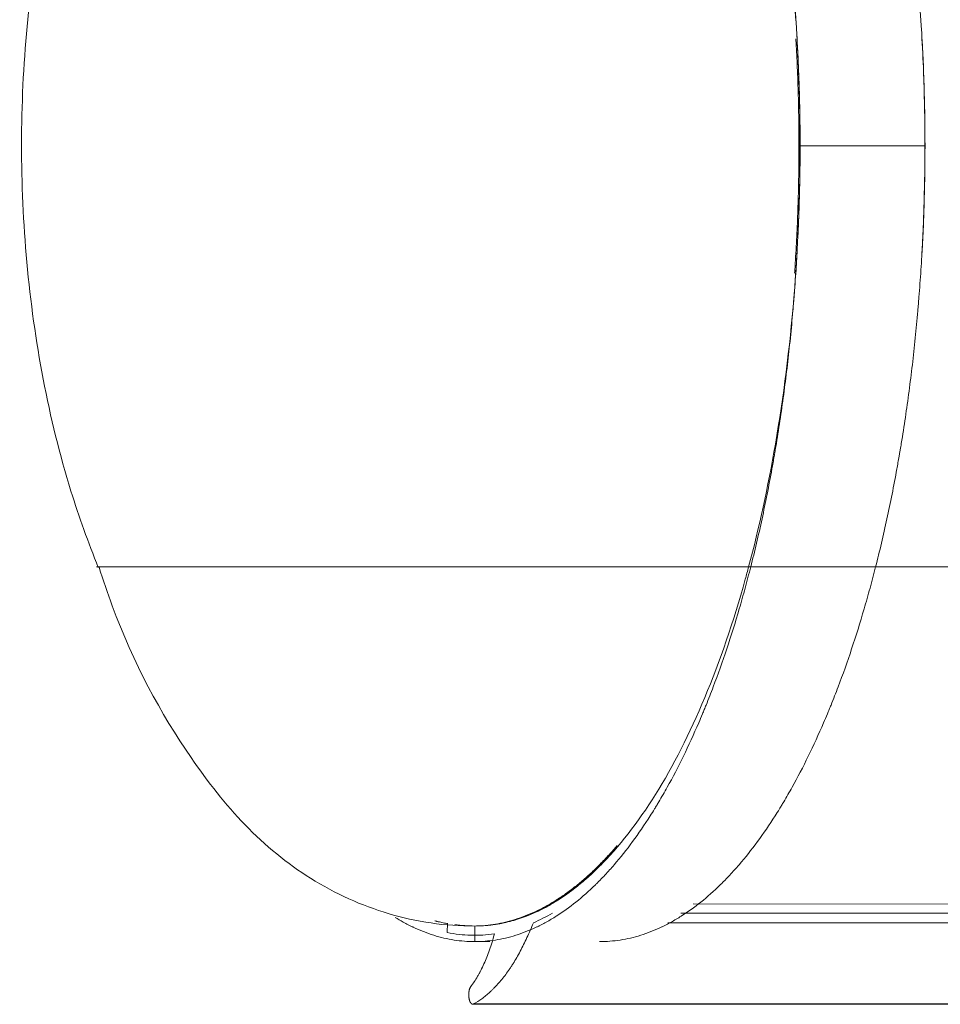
# Model space of a CAD drawing. Header units: millimetres. Extents: x -620 to 6530, y -1325 to 1325.
# Tile 1 of 180: x -560 to -265, y -1325 to -1010. Entities that reach past the tile are written whole.
import ezdxf

# ---------------------------------------------------------------- set-up
doc = ezdxf.new("R2010")
doc.units = ezdxf.units.MM
doc.layers.add('Plan', color=7, linetype='Continuous', true_color=0xffffff)

msp = doc.modelspace()

# ---------------------------------------------------------------- linework, layer by layer
at = {"layer": 'Plan', "color": 155, "linetype": 'Continuous', "lineweight": 13}
for p, q in [((-285.51, -1185), (-325.51, -1185)), ((-414.29, -1325.03), (133.84, -1325.08))]:
    msp.add_line(p, q, dxfattribs=at)
at = {"layer": 'Plan', "color": 155, "linetype": 'Continuous', "lineweight": 18}
for p, q in [((-343.95, -1293.01), (133.23, -1293.05)), ((-347.87, -1295.93), (133.22, -1295.97)), ((-422.57, -1299.16), (-422.68, -1302.14)), ((-352.04, -1299.02), (133.37, -1299.07)), ((-414.56, -1325.1), (133.85, -1325.15))]:
    msp.add_line(p, q, dxfattribs=at)
for points, degree, knots in [([(-413.89, -795.06), (-410.47, -795.06), (-407.07, -795.46), (-400.29, -797.1), (-396.92, -798.32), (-393.15, -800.16), (-392.73, -800.37), (-391.9, -800.8), (-390.65, -801.47), (-389.4, -802.19), (-386.92, -803.71), (-385.28, -804.82), (-380.4, -808.45), (-377.19, -811.26), (-373.83, -814.67), (-373.64, -814.87), (-373.24, -815.28), (-372.65, -815.89), (-371.28, -817.35), (-370.12, -818.65), (-367.81, -821.33), (-366.29, -823.2), (-361.79, -829.09), (-358.87, -833.38), (-355.85, -838.32), (-355.67, -838.61), (-355.31, -839.2), (-354.79, -840.08), (-353.56, -842.17), (-352.52, -844), (-350.47, -847.73), (-349.13, -850.29), (-345.18, -858.22), (-342.66, -863.83), (-340.09, -870.11), (-339.94, -870.49), (-339.64, -871.23), (-339.19, -872.35), (-338.15, -874.98), (-337.28, -877.27), (-335.57, -881.91), (-334.45, -885.06), (-331.22, -894.73), (-329.19, -901.43), (-327.05, -909.26), (-326.81, -910.13), (-326.35, -911.88), (-325.66, -914.52), (-324.99, -917.18), (-323.67, -922.55), (-322.83, -926.18), (-320.43, -937.2), (-318.97, -944.74), (-317.5, -953.44), (-317.34, -954.41), (-317.02, -956.35), (-316.55, -959.27), (-316.11, -962.2), (-315.24, -968.09), (-314.71, -972.05), (-313.23, -984.01), (-312.4, -992.1), (-311.65, -1001.33), (-311.57, -1002.36), (-311.41, -1004.42), (-311.19, -1007.5), (-310.98, -1010.59), (-310.61, -1016.78), (-310.4, -1020.92), (-309.9, -1033.35), (-309.73, -1041.69), (-309.73, -1050.06)], 3, [0, 0, 0, 0, 0.0625, 0.0625, 0.125, 0.125, 0.132813, 0.132813, 0.140625, 0.15625, 0.15625, 0.1875, 0.1875, 0.25, 0.25, 0.253906, 0.253906, 0.257813, 0.265625, 0.28125, 0.28125, 0.3125, 0.3125, 0.375, 0.375, 0.378906, 0.378906, 0.382813, 0.390625, 0.40625, 0.40625, 0.4375, 0.4375, 0.5, 0.5, 0.503906, 0.503906, 0.507813, 0.515625, 0.53125, 0.53125, 0.5625, 0.5625, 0.625, 0.625, 0.632813, 0.632813, 0.640625, 0.65625, 0.65625, 0.6875, 0.6875, 0.75, 0.75, 0.757813, 0.757813, 0.765625, 0.78125, 0.78125, 0.8125, 0.8125, 0.875, 0.875, 0.882813, 0.882813, 0.890625, 0.90625, 0.90625, 0.9375, 0.9375, 1, 1, 1, 1]), ([(-269.73, -1050.06), (-269.73, -1041.69), (-269.9, -1033.35), (-270.4, -1020.92), (-270.71, -1014.71), (-271.19, -1007.5), (-271.41, -1004.42), (-271.57, -1002.36), (-271.65, -1001.33), (-272.4, -992.1), (-273.23, -984.01), (-274.71, -972.05), (-275.51, -966.11), (-276.55, -959.27), (-277.02, -956.35), (-277.34, -954.41), (-277.5, -953.44), (-278.97, -944.74), (-280.43, -937.2), (-282.83, -926.18), (-284.09, -920.74), (-285.66, -914.52), (-286.35, -911.88), (-286.81, -910.13), (-287.05, -909.26), (-289.19, -901.43), (-291.22, -894.73), (-294.45, -885.06), (-296.12, -880.33), (-298.15, -874.98), (-299.19, -872.35), (-299.64, -871.23), (-299.94, -870.49), (-300.09, -870.11), (-302.66, -863.83), (-305.18, -858.22), (-309.13, -850.29), (-311.14, -846.45), (-313.56, -842.17), (-314.79, -840.08), (-315.32, -839.2), (-315.67, -838.61), (-315.85, -838.32), (-318.87, -833.38), (-321.79, -829.09), (-326.29, -823.2), (-328.57, -820.39), (-331.28, -817.35), (-332.65, -815.89), (-333.24, -815.28), (-333.64, -814.87), (-333.83, -814.67), (-337.19, -811.26), (-340.4, -808.45), (-345.28, -804.82), (-347.74, -803.16), (-350.65, -801.47), (-351.9, -800.8), (-352.73, -800.37), (-353.15, -800.16), (-356.92, -798.32), (-360.3, -797.1), (-367.07, -795.46), (-370.47, -795.06), (-373.89, -795.06)], 3, [0, 0, 0, 0, 0.0625, 0.0625, 0.09375, 0.109375, 0.117187, 0.117187, 0.125, 0.125, 0.1875, 0.1875, 0.21875, 0.234375, 0.242188, 0.242188, 0.25, 0.25, 0.3125, 0.3125, 0.34375, 0.359375, 0.367188, 0.367188, 0.375, 0.375, 0.4375, 0.4375, 0.46875, 0.484375, 0.492188, 0.496094, 0.496094, 0.5, 0.5, 0.5625, 0.5625, 0.59375, 0.609375, 0.617188, 0.621094, 0.621094, 0.625, 0.625, 0.6875, 0.6875, 0.71875, 0.734375, 0.742188, 0.746094, 0.746094, 0.75, 0.75, 0.8125, 0.8125, 0.84375, 0.859375, 0.867188, 0.867188, 0.875, 0.875, 0.9375, 0.9375, 1, 1, 1, 1]), ([(-413.89, -800.06), (-426.84, -800.01), (-449.22, -804.37), (-478, -821.9), (-499.48, -844.81), (-516.42, -872.73), (-531.59, -904.87), (-547.82, -950.7), (-559.62, -1011.95), (-559.59, -1087.96), (-548.72, -1146.49), (-537.68, -1177.19), (-534.44, -1185.16)], 3, [0, 0, 0, 0, 0.110038, 0.200356, 0.276264, 0.35227, 0.429386, 0.505145, 0.649951, 0.797679, 0.946462, 1, 1, 1, 1]), ([(-413.89, -800.06), (-407.05, -800.06), (-400.27, -801.66), (-386.85, -808.06), (-380.34, -812.81), (-367.7, -825.37), (-361.69, -833.07), (-350.31, -851.31), (-345.05, -861.67), (-335.37, -884.89), (-331.06, -897.52), (-323.45, -924.81), (-320.24, -939.22), (-315.01, -969.55), (-313.03, -985.18), (-311.28, -1006.27), (-310.93, -1011.27), (-310.65, -1016.29)], 3, [0, 0, 0, 0, 0.136804, 0.136804, 0.273607, 0.273607, 0.410411, 0.410411, 0.547214, 0.547214, 0.684018, 0.684018, 0.820822, 0.820822, 0.957625, 0.957625, 1, 1, 1, 1]), ([(-311.47, -1090.91), (-311.44, -1090.56), (-311.42, -1090.21), (-311.2, -1087.01), (-311.03, -1084.16), (-310.73, -1078.46), (-310.6, -1075.61), (-310.39, -1069.89), (-310.3, -1067.03), (-310.16, -1061.29), (-310.12, -1058.42), (-310.08, -1054.11), (-310.07, -1052.67), (-310.06, -1049.79), (-310.07, -1048.35), (-310.09, -1044.02), (-310.12, -1041.14), (-310.24, -1035.35), (-310.32, -1032.46), (-310.44, -1028.83), (-310.47, -1028.11), (-310.5, -1027.2), (-310.51, -1027.02), (-310.52, -1026.65), (-310.55, -1026.11), (-310.63, -1024.12), (-310.71, -1022.31), (-310.86, -1019.17), (-310.95, -1017.48), (-311.05, -1015.79)], 3, [0, 0, 0, 0, 0.01423, 0.01423, 0.128988, 0.128988, 0.243746, 0.243746, 0.358504, 0.358504, 0.473261, 0.473261, 0.53064, 0.53064, 0.588019, 0.588019, 0.702777, 0.702777, 0.817535, 0.817535, 0.846224, 0.846224, 0.853397, 0.853397, 0.860569, 0.874914, 0.932293, 0.932293, 1, 1, 1, 1]), ([(-325.51, -1185), (-324.23, -1179.97), (-323.02, -1174.84), (-320.76, -1164.39), (-319.7, -1159.07), (-318.47, -1152.29), (-318.17, -1150.59), (-317.87, -1148.88), (-317.75, -1148.19), (-317.7, -1147.85), (-317.52, -1146.82), (-316.95, -1143.38), (-316.41, -1139.92), (-315.17, -1131.57), (-314.42, -1125.94), (-313.09, -1114.56), (-312.51, -1108.81), (-311.94, -1102.28), (-311.88, -1101.55), (-311.79, -1100.46), (-311.76, -1100.1), (-311.7, -1099.37), (-311.55, -1097.55), (-311.19, -1092.8), (-310.91, -1088.41), (-310.41, -1079.62), (-310.15, -1073.73), (-309.82, -1061.92), (-309.73, -1056), (-309.73, -1050.06)], 3, [0, 0, 0, 0, 0.125, 0.125, 0.25, 0.25, 0.28125, 0.289063, 0.289063, 0.296875, 0.296875, 0.3125, 0.375, 0.375, 0.5, 0.5, 0.625, 0.625, 0.640625, 0.640625, 0.648438, 0.648438, 0.65625, 0.6875, 0.75, 0.75, 0.875, 0.875, 1, 1, 1, 1]), ([(-285.51, -1185), (-284.23, -1179.97), (-283.02, -1174.84), (-280.76, -1164.39), (-279.7, -1159.07), (-278.47, -1152.29), (-278.17, -1150.59), (-277.87, -1148.88), (-277.76, -1148.19), (-277.7, -1147.85), (-277.52, -1146.82), (-276.95, -1143.38), (-276.41, -1139.92), (-275.17, -1131.57), (-274.42, -1125.94), (-273.09, -1114.56), (-272.43, -1108.1), (-271.88, -1101.55), (-271.79, -1100.46), (-271.76, -1100.1), (-271.7, -1099.37), (-271.55, -1097.55), (-271.19, -1092.8), (-270.91, -1088.41), (-270.41, -1079.62), (-270.15, -1073.73), (-269.82, -1061.92), (-269.73, -1056), (-269.73, -1050.06)], 3, [0, 0, 0, 0, 0.125, 0.125, 0.25, 0.25, 0.28125, 0.289063, 0.289063, 0.296875, 0.296875, 0.3125, 0.375, 0.375, 0.5, 0.5, 0.625, 0.640625, 0.640625, 0.648438, 0.648438, 0.65625, 0.6875, 0.75, 0.75, 0.875, 0.875, 1, 1, 1, 1]), ([(-310.65, -1083.82), (-310.93, -1088.84), (-311.28, -1093.84), (-313.03, -1114.93), (-315.01, -1130.56), (-319.99, -1159.44), (-322.84, -1172.53), (-326.18, -1185)], 3, [0, 0, 0, 0, 0.139949, 0.139949, 0.591642, 0.591642, 1, 1, 1, 1]), ([(-534.2, -1185.07), (-532.88, -1189.3), (-525.12, -1212.36), (-509.56, -1240.9), (-487.53, -1269.03), (-466.2, -1286.35), (-441.13, -1297.5), (-423.31, -1300.11), (-413.89, -1300.06)], 3, [0, 0, 0, 0, 0.058761, 0.328563, 0.478245, 0.639151, 0.813739, 1, 1, 1, 1]), ([(-326.18, -1185), (-326.53, -1186.32), (-326.89, -1187.64), (-331.06, -1202.6), (-335.37, -1215.23), (-345.05, -1238.44), (-350.31, -1248.8), (-361.69, -1267.04), (-367.7, -1274.74), (-380.34, -1287.31), (-386.85, -1292.05), (-400.27, -1298.46), (-407.05, -1300.06), (-413.89, -1300.06)], 3, [0, 0, 0, 0, 0.018827, 0.018827, 0.215061, 0.215061, 0.411296, 0.411296, 0.607531, 0.607531, 0.803765, 0.803765, 1, 1, 1, 1]), ([(-325.51, -1185), (-326.09, -1187.28), (-326.69, -1189.55), (-327.92, -1194.04), (-328.54, -1196.25), (-330.46, -1202.82), (-331.8, -1207.1), (-334.57, -1215.42), (-336.01, -1219.48), (-338.26, -1225.4), (-339.11, -1227.59), (-339.99, -1229.74), (-340.18, -1230.22), (-340.28, -1230.46), (-340.57, -1231.18), (-341.16, -1232.6), (-341.75, -1234), (-343.75, -1238.64), (-345.39, -1242.22), (-348.75, -1249.12), (-350.48, -1252.43), (-353.14, -1257.21), (-354.26, -1259.16), (-355.51, -1261.24), (-355.86, -1261.81), (-356.09, -1262.18), (-356.2, -1262.37), (-356.77, -1263.3), (-357.24, -1264.04), (-359.55, -1267.67), (-361.44, -1270.43), (-365.28, -1275.65), (-367.23, -1278.11), (-370.21, -1281.57), (-371.71, -1283.24), (-373.23, -1284.83), (-373.86, -1285.48), (-373.99, -1285.61), (-374.25, -1285.86), (-374.63, -1286.25), (-375.01, -1286.63), (-377.31, -1288.88), (-379.38, -1290.71), (-383.55, -1294.06), (-385.66, -1295.57), (-388.85, -1297.59), (-390.45, -1298.54), (-392.33, -1299.54), (-393.14, -1299.95), (-393.55, -1300.15), (-393.68, -1300.21), (-393.95, -1300.34), (-394.09, -1300.41), (-396.39, -1301.49), (-398.56, -1302.34), (-402.92, -1303.7), (-405.1, -1304.21), (-409.49, -1304.89), (-411.68, -1305.06), (-413.89, -1305.06)], 3, [0, 0, 0, 0, 0.03125, 0.03125, 0.0625, 0.0625, 0.125, 0.125, 0.1875, 0.1875, 0.21875, 0.222656, 0.222656, 0.226562, 0.226562, 0.234375, 0.25, 0.25, 0.3125, 0.3125, 0.375, 0.375, 0.40625, 0.414062, 0.417969, 0.417969, 0.421875, 0.421875, 0.4375, 0.4375, 0.5, 0.5, 0.5625, 0.5625, 0.59375, 0.609375, 0.609375, 0.613281, 0.613281, 0.617187, 0.625, 0.625, 0.6875, 0.6875, 0.75, 0.75, 0.78125, 0.796875, 0.804687, 0.804687, 0.808594, 0.808594, 0.8125, 0.8125, 0.875, 0.875, 0.9375, 0.9375, 1, 1, 1, 1]), ([(-285.51, -1185), (-286.09, -1187.28), (-286.69, -1189.55), (-287.92, -1194.04), (-288.54, -1196.25), (-290.46, -1202.82), (-291.8, -1207.1), (-294.57, -1215.42), (-296.01, -1219.48), (-298.26, -1225.4), (-299.11, -1227.59), (-299.99, -1229.74), (-300.18, -1230.22), (-300.28, -1230.46), (-300.57, -1231.18), (-301.16, -1232.6), (-303.34, -1237.75), (-305.39, -1242.22), (-308.75, -1249.12), (-310.48, -1252.43), (-313.14, -1257.21), (-314.26, -1259.16), (-315.51, -1261.24), (-315.86, -1261.81), (-316.09, -1262.18), (-316.2, -1262.37), (-316.78, -1263.3), (-319.08, -1266.98), (-321.44, -1270.43), (-325.28, -1275.65), (-327.23, -1278.11), (-330.21, -1281.57), (-331.71, -1283.24), (-333.23, -1284.83), (-333.87, -1285.48), (-333.99, -1285.61), (-334.25, -1285.86), (-334.63, -1286.25), (-337.06, -1288.65), (-339.38, -1290.71), (-343.55, -1294.06), (-345.66, -1295.57), (-348.85, -1297.59), (-350.45, -1298.54), (-352.34, -1299.54), (-353.14, -1299.95), (-353.55, -1300.15), (-353.69, -1300.21), (-353.96, -1300.34), (-356.26, -1301.44), (-358.56, -1302.34), (-362.92, -1303.7), (-365.1, -1304.21), (-369.49, -1304.89), (-371.69, -1305.06), (-373.89, -1305.06)], 3, [0, 0, 0, 0, 0.03125, 0.03125, 0.0625, 0.0625, 0.125, 0.125, 0.1875, 0.1875, 0.21875, 0.222656, 0.222656, 0.226562, 0.226562, 0.234375, 0.25, 0.3125, 0.3125, 0.375, 0.375, 0.40625, 0.414063, 0.417969, 0.417969, 0.421875, 0.421875, 0.4375, 0.5, 0.5, 0.5625, 0.5625, 0.59375, 0.609375, 0.609375, 0.613281, 0.613281, 0.617188, 0.625, 0.6875, 0.6875, 0.75, 0.75, 0.78125, 0.796875, 0.804688, 0.804688, 0.808594, 0.808594, 0.8125, 0.875, 0.875, 0.9375, 0.9375, 1, 1, 1, 1]), ([(-409.62, -1299.81), (-409.09, -1299.75), (-408.56, -1299.68), (-406.97, -1299.44), (-405.92, -1299.25), (-403.8, -1298.78), (-402.75, -1298.5), (-400.64, -1297.88), (-399.59, -1297.53), (-397.48, -1296.75), (-396.43, -1296.32), (-394.33, -1295.38), (-392.23, -1294.37), (-390.14, -1293.19), (-388.96, -1292.49), (-388.83, -1292.41), (-388.57, -1292.25), (-388.44, -1292.17), (-388.05, -1291.92), (-387.26, -1291.43), (-385.45, -1290.23), (-382.87, -1288.38), (-380.84, -1286.75), (-378.81, -1285.04), (-377.81, -1284.15), (-375.81, -1282.3), (-374.82, -1281.34), (-372.84, -1279.34), (-371.86, -1278.3), (-370.02, -1276.28), (-369.16, -1275.3), (-368.31, -1274.3)], 3, [0, 0, 0, 0, 0.037355, 0.037355, 0.112066, 0.112066, 0.186776, 0.186776, 0.261487, 0.261487, 0.336197, 0.336197, 0.410908, 0.485618, 0.485618, 0.494957, 0.494957, 0.504296, 0.504296, 0.522973, 0.560329, 0.635039, 0.70975, 0.70975, 0.78446, 0.78446, 0.859171, 0.859171, 0.933881, 0.933881, 1, 1, 1, 1]), ([(-368.23, -1274.77), (-371.08, -1278.1), (-383.5, -1290.45), (-403.63, -1300.06), (-413.89, -1300.06)], 2, [0, 0, 0, 0.134247, 0.567123, 1, 1, 1]), ([(-439.37, -1297.31), (-438.51, -1297.84), (-437.12, -1298.65), (-435.45, -1299.54), (-434.64, -1299.95), (-434.23, -1300.15), (-434.1, -1300.21), (-433.83, -1300.34), (-431.53, -1301.44), (-429.22, -1302.34), (-424.86, -1303.7), (-422.68, -1304.21), (-418.29, -1304.89), (-416.1, -1305.06), (-413.89, -1305.06)], 3, [0, 0, 0, 0, 0.102967, 0.16704, 0.199077, 0.199077, 0.215096, 0.215096, 0.231114, 0.487409, 0.487409, 0.743705, 0.743705, 1, 1, 1, 1]), ([(-426.7, -1298.37), (-426.6, -1298.4), (-426.35, -1298.47), (-426.11, -1298.53), (-425.85, -1298.6), (-425.71, -1298.64), (-425.04, -1298.81), (-424.51, -1298.93), (-423.5, -1299.15), (-423.02, -1299.25), (-422.55, -1299.34)], 3, [0, 0, 0, 0, 0.077872, 0.174248, 0.174248, 0.270625, 0.270625, 0.65613, 0.65613, 1, 1, 1, 1]), ([(-414.29, -1325.03), (-413.39, -1324.55), (-412.51, -1324), (-410.75, -1322.74), (-409.87, -1322.03), (-408.8, -1321.04), (-408.47, -1320.74), (-408.15, -1320.43), (-407.94, -1320.22), (-407.83, -1320.11), (-407.3, -1319.57), (-406.88, -1319.11), (-405.62, -1317.7), (-404.79, -1316.68), (-403.58, -1315.04), (-403.18, -1314.48), (-402.58, -1313.6), (-402.38, -1313.3), (-402.08, -1312.85), (-401.98, -1312.7), (-401.79, -1312.39), (-401.69, -1312.24), (-400.81, -1310.84), (-400.05, -1309.53), (-398.58, -1306.76), (-397.86, -1305.31), (-396.81, -1303.03), (-396.12, -1301.48), (-395.45, -1299.85), (-395.12, -1299.02)], 3, [0, 0, 0, 0, 0.125, 0.125, 0.25, 0.25, 0.28125, 0.296875, 0.296875, 0.3125, 0.3125, 0.375, 0.375, 0.5, 0.5, 0.5625, 0.5625, 0.59375, 0.59375, 0.609375, 0.609375, 0.625, 0.625, 0.75, 0.75, 0.875, 0.875, 0.9375, 1, 1, 1, 1]), ([(-407.56, -1302.58), (-407.81, -1303.49), (-408.06, -1304.37), (-408.58, -1306.07), (-408.86, -1306.9), (-409.42, -1308.5), (-409.71, -1309.28), (-410.31, -1310.79), (-410.93, -1312.25), (-411.59, -1313.62), (-412.01, -1314.44), (-412.14, -1314.68), (-412.27, -1314.93), (-412.35, -1315.09), (-412.4, -1315.17), (-412.61, -1315.56), (-412.79, -1315.87), (-413.32, -1316.78), (-413.68, -1317.35), (-414.41, -1318.45), (-414.78, -1318.97), (-415.16, -1319.46)], 3, [0, 0, 0, 0, 0.125, 0.125, 0.25, 0.25, 0.375, 0.375, 0.5, 0.625, 0.625, 0.65625, 0.671875, 0.671875, 0.6875, 0.6875, 0.75, 0.75, 0.875, 0.875, 1, 1, 1, 1]), ([(-415.16, -1319.46), (-415.19, -1319.51), (-415.22, -1319.55), (-415.27, -1319.62), (-415.28, -1319.65), (-415.31, -1319.7), (-415.33, -1319.73), (-415.37, -1319.81), (-415.4, -1319.87), (-415.44, -1319.96), (-415.45, -1319.99), (-415.48, -1320.06), (-415.49, -1320.09), (-415.53, -1320.19), (-415.55, -1320.26), (-415.58, -1320.37), (-415.6, -1320.41), (-415.62, -1320.48), (-415.63, -1320.52), (-415.66, -1320.64), (-415.67, -1320.72), (-415.7, -1320.85), (-415.71, -1320.89), (-415.72, -1320.97), (-415.73, -1321.02), (-415.75, -1321.14), (-415.76, -1321.23), (-415.78, -1321.41), (-415.79, -1321.5), (-415.8, -1321.69), (-415.81, -1321.87), (-415.81, -1322.05), (-415.81, -1322.17), (-415.81, -1322.19), (-415.81, -1322.24), (-415.81, -1322.26), (-415.81, -1322.33), (-415.81, -1322.38), (-415.8, -1322.52), (-415.8, -1322.61), (-415.78, -1322.79), (-415.77, -1322.88), (-415.75, -1323.06), (-415.72, -1323.23), (-415.69, -1323.4), (-415.66, -1323.52), (-415.66, -1323.56), (-415.64, -1323.64), (-415.63, -1323.68), (-415.6, -1323.79), (-415.57, -1323.87), (-415.54, -1323.97), (-415.53, -1324.01), (-415.5, -1324.08), (-415.49, -1324.11), (-415.43, -1324.27), (-415.37, -1324.39), (-415.3, -1324.52), (-415.28, -1324.55), (-415.25, -1324.6), (-415.24, -1324.62), (-415.19, -1324.69), (-415.16, -1324.74), (-415.11, -1324.8), (-415.1, -1324.81), (-415.06, -1324.85), (-415.05, -1324.87), (-415, -1324.92), (-414.96, -1324.94), (-414.91, -1324.98), (-414.89, -1324.99), (-414.86, -1325.02), (-414.84, -1325.03), (-414.79, -1325.05), (-414.75, -1325.07), (-414.7, -1325.08), (-414.68, -1325.09), (-414.65, -1325.09), (-414.63, -1325.1), (-414.57, -1325.1), (-414.54, -1325.1), (-414.43, -1325.09), (-414.36, -1325.07), (-414.29, -1325.03)], 3, [0, 0, 0, 0, 0.03125, 0.03125, 0.046875, 0.046875, 0.0625, 0.0625, 0.09375, 0.09375, 0.109375, 0.109375, 0.125, 0.125, 0.15625, 0.15625, 0.171875, 0.171875, 0.1875, 0.1875, 0.21875, 0.21875, 0.234375, 0.234375, 0.25, 0.25, 0.28125, 0.28125, 0.3125, 0.3125, 0.34375, 0.375, 0.375, 0.382812, 0.382812, 0.390625, 0.390625, 0.40625, 0.40625, 0.4375, 0.4375, 0.46875, 0.46875, 0.5, 0.53125, 0.53125, 0.546875, 0.546875, 0.5625, 0.5625, 0.59375, 0.59375, 0.609375, 0.609375, 0.625, 0.625, 0.6875, 0.6875, 0.703125, 0.703125, 0.71875, 0.71875, 0.75, 0.75, 0.765625, 0.765625, 0.78125, 0.78125, 0.8125, 0.8125, 0.828125, 0.828125, 0.84375, 0.84375, 0.875, 0.875, 0.890625, 0.890625, 0.90625, 0.90625, 0.9375, 0.9375, 1, 1, 1, 1])]:
    msp.add_open_spline(points, degree=degree, knots=knots, dxfattribs=at)
for points, degree in [([(-270.64, -1016.47), (-270.7, -1015.45)], 1), ([(-310.68, -1015.82), (-309.69, -1032.82), (-309.69, -1050.06)], 2), ([(-269.7, -1050.06), (-269.7, -1038.73), (-270.01, -1027.47), (-270.65, -1016.29)], 3), ([(-309.69, -1050.06), (-309.69, -1064.73), (-310.41, -1079.24)], 2), ([(-270.65, -1083.82), (-270.01, -1072.64), (-269.7, -1061.39), (-269.7, -1050.06)], 3), ([(-270.7, -1084.66), (-270.64, -1083.65)], 1), ([(-389.29, -1293.01), (-390.08, -1293.46), (-390.86, -1293.9), (-391.65, -1294.31)], 3), ([(-395.12, -1299.02), (-393.07, -1298.13), (-391.03, -1297.1), (-389, -1295.92)], 3), ([(-413.89, -1300.06), (-416.02, -1300.06), (-418.15, -1299.9), (-420.27, -1299.59)], 3), ([(-422.68, -1302.14), (-421.42, -1302.4), (-418.9, -1302.8), (-415.12, -1303.07), (-411.34, -1303.02), (-408.82, -1302.76), (-407.56, -1302.58)], 3), ([(-413.89, -1305.06), (-412.26, -1305.06), (-410.63, -1305.06), (-409.01, -1305.06)], 3)]:
    msp.add_open_spline(points, degree=degree, dxfattribs=at)
at = {"layer": 'Plan', "color": 155, "linetype": 'Continuous', "lineweight": 13}
for points, degree in [([(-309.73, -1050.06), (-296.4, -1050.06), (-283.07, -1050.06), (-269.73, -1050.06)], 3), ([(-269.7, -1050.06), (-269.73, -1050.06)], 1), ([(-325.51, -1185), (-325.73, -1185), (-325.95, -1185), (-326.18, -1185)], 3), ([(-413.89, -1300.06), (-413.89, -1305.06)], 1)]:
    msp.add_open_spline(points, degree=degree, dxfattribs=at)
for points, knots in [([(-326.18, -1185), (-327.53, -1185), (-328.89, -1185), (-331.58, -1185), (-332.91, -1185), (-335.58, -1185), (-336.91, -1185), (-338.56, -1185), (-338.89, -1185), (-339.55, -1185), (-339.88, -1185), (-340.86, -1185), (-341.51, -1185), (-344.75, -1185), (-347.27, -1185), (-350.98, -1185), (-352.2, -1185), (-354.62, -1185), (-355.82, -1185), (-358.19, -1185), (-359.36, -1185), (-360.66, -1185), (-360.81, -1185), (-361.1, -1185), (-361.53, -1185), (-362.53, -1185), (-363.38, -1185), (-366.18, -1185), (-368.34, -1185), (-371.46, -1185), (-372.48, -1185), (-374.49, -1185), (-375.48, -1185), (-376.69, -1185), (-376.93, -1185), (-377.41, -1185), (-377.65, -1185), (-378.37, -1185), (-378.84, -1185), (-379.79, -1185), (-380.26, -1185), (-381.21, -1185), (-381.67, -1185), (-383.08, -1185), (-384.01, -1185), (-385.85, -1185), (-386.76, -1185), (-388.12, -1185), (-388.8, -1185), (-389.47, -1185), (-389.92, -1185), (-390.15, -1185), (-390.82, -1185), (-391.26, -1185), (-391.93, -1185), (-392.15, -1185), (-392.59, -1185), (-393.26, -1185), (-393.92, -1185), (-394.8, -1185), (-396.13, -1185), (-399.19, -1185), (-401.79, -1185), (-406.93, -1185), (-410.31, -1185), (-415.3, -1185), (-417.77, -1185), (-420.21, -1185), (-421.83, -1185), (-422.64, -1185), (-426.66, -1185), (-429.82, -1185), (-436.03, -1185), (-439.07, -1185), (-445.06, -1185), (-448, -1185), (-452.33, -1185), (-453.76, -1185), (-456.59, -1185), (-458, -1185), (-460.08, -1185), (-461.12, -1185), (-462.15, -1185), (-462.83, -1185), (-463.17, -1185), (-464.87, -1185), (-466.22, -1185), (-470.21, -1185), (-472.81, -1185), (-477.88, -1185), (-480.36, -1185), (-485.19, -1185), (-487.54, -1185), (-492.12, -1185), (-494.34, -1185), (-497.59, -1185), (-498.65, -1185), (-500.75, -1185), (-501.78, -1185), (-503.81, -1185), (-505.3, -1185), (-506.76, -1185), (-507.48, -1185), (-507.72, -1185), (-508.2, -1185), (-508.43, -1185), (-509.61, -1185), (-510.53, -1185), (-512.34, -1185), (-513.22, -1185), (-515.81, -1185), (-517.46, -1185), (-519.81, -1185), (-520.57, -1185), (-522.06, -1185), (-522.78, -1185), (-523.83, -1185), (-524.18, -1185), (-524.86, -1185), (-525.2, -1185), (-525.86, -1185), (-526.19, -1185), (-526.82, -1185), (-527.13, -1185), (-528.05, -1185), (-528.63, -1185), (-529.73, -1185), (-530.25, -1185), (-531.22, -1185), (-531.67, -1185), (-532.49, -1185), (-532.87, -1185), (-533.53, -1185), (-533.82, -1185), (-534.3, -1185), (-534.5, -1185), (-534.67, -1185), (-534.69, -1185), (-534.72, -1185), (-534.77, -1185), (-534.87, -1185), (-534.92, -1185), (-534.97, -1185), (-534.98, -1185), (-534.97, -1185)], [0, 0, 0, 0, 0.009335, 0.009335, 0.018671, 0.018671, 0.028006, 0.028006, 0.03034, 0.03034, 0.032674, 0.032674, 0.037341, 0.037341, 0.056012, 0.056012, 0.065347, 0.065347, 0.074683, 0.074683, 0.084018, 0.084018, 0.085185, 0.085185, 0.086352, 0.088686, 0.093354, 0.093354, 0.112024, 0.112024, 0.12136, 0.12136, 0.130695, 0.130695, 0.133029, 0.133029, 0.135363, 0.135363, 0.14003, 0.14003, 0.144698, 0.144698, 0.149366, 0.149366, 0.158701, 0.158701, 0.168036, 0.168036, 0.172704, 0.175038, 0.175038, 0.177372, 0.177372, 0.182039, 0.182039, 0.184373, 0.184373, 0.186707, 0.191375, 0.191375, 0.196042, 0.205378, 0.224048, 0.224048, 0.26139, 0.26139, 0.280061, 0.289396, 0.289396, 0.298731, 0.298731, 0.336073, 0.336073, 0.373414, 0.373414, 0.410756, 0.410756, 0.429426, 0.429426, 0.448097, 0.448097, 0.457432, 0.4621, 0.4621, 0.466768, 0.466768, 0.485438, 0.485438, 0.52278, 0.52278, 0.560121, 0.560121, 0.597463, 0.597463, 0.634804, 0.634804, 0.653475, 0.653475, 0.672145, 0.672145, 0.690816, 0.700152, 0.700152, 0.704819, 0.704819, 0.709487, 0.709487, 0.728158, 0.728158, 0.746828, 0.746828, 0.78417, 0.78417, 0.80284, 0.80284, 0.821511, 0.821511, 0.830846, 0.830846, 0.840182, 0.840182, 0.849517, 0.849517, 0.858853, 0.858853, 0.877523, 0.877523, 0.896194, 0.896194, 0.914865, 0.914865, 0.933535, 0.933535, 0.952206, 0.952206, 0.970877, 0.970877, 0.973211, 0.973211, 0.975544, 0.980212, 0.989547, 0.989547, 1, 1, 1, 1]), ([(2268.06, -1185), (2254.55, -1185), (2241.04, -1185), (2214.02, -1185), (2200.51, -1185), (2159.98, -1185), (2132.96, -1185), (2078.92, -1185), (2051.89, -1185), (1997.85, -1185), (1970.82, -1185), (1889.75, -1185), (1835.7, -1185), (1727.6, -1185), (1673.55, -1185), (1612.74, -1185), (1605.99, -1185), (1592.47, -1185), (1585.72, -1185), (1565.45, -1185), (1551.93, -1185), (1524.91, -1185), (1511.39, -1185), (1484.37, -1185), (1470.85, -1185), (1430.31, -1185), (1403.28, -1185), (1349.23, -1185), (1322.2, -1185), (1268.14, -1185), (1241.11, -1185), (1187.05, -1185), (1160.03, -1185), (1105.97, -1185), (1078.94, -1185), (1024.88, -1185), (997.85, -1185), (943.79, -1185), (916.76, -1185), (862.71, -1185), (835.68, -1185), (754.59, -1185), (700.53, -1185), (592.42, -1185), (538.36, -1185), (430.24, -1185), (376.18, -1185), (268.06, -1185), (159.95, -1185), (51.83, -1185), (-96.68, -1185), (-191.14, -1185), (-285.59, -1185)], [0, 0, 0, 0, 0.015876, 0.015876, 0.031752, 0.031752, 0.063503, 0.063503, 0.095255, 0.095255, 0.127006, 0.127006, 0.190509, 0.190509, 0.254013, 0.254013, 0.26195, 0.26195, 0.269888, 0.269888, 0.285764, 0.285764, 0.30164, 0.30164, 0.317516, 0.317516, 0.349267, 0.349267, 0.381019, 0.381019, 0.41277, 0.41277, 0.444522, 0.444522, 0.476274, 0.476274, 0.508025, 0.508025, 0.539777, 0.539777, 0.571528, 0.571528, 0.635032, 0.635032, 0.698535, 0.698535, 0.762038, 0.762038, 0.825541, 0.889044, 0.889044, 1, 1, 1, 1])]:
    msp.add_open_spline(points, degree=3, knots=knots, dxfattribs=at)

doc.saveas('drawing.dxf')
